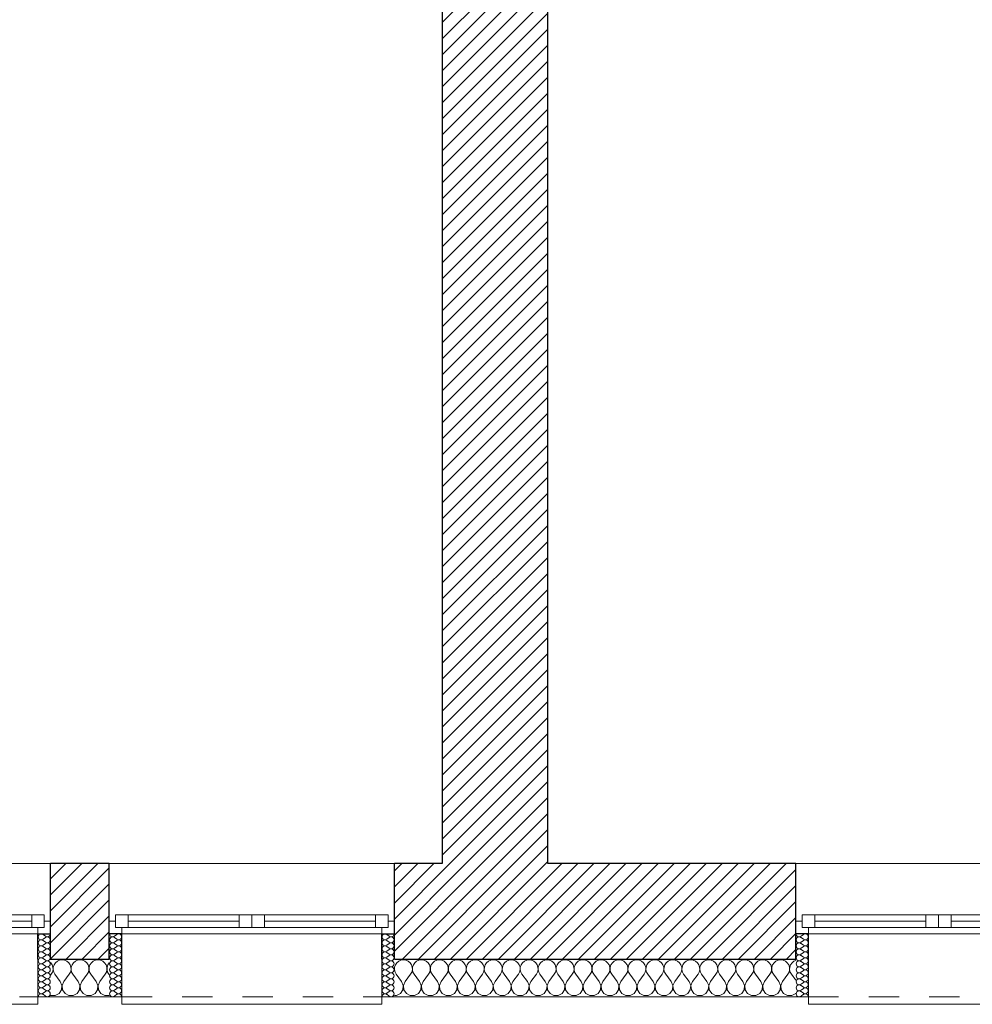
# Model space of a CAD drawing. Header units: millimetres. Extents: x 27262 to 215252, y 16288 to 306312.
# Tile 39 of 76: x 139410 to 142251, y 171393 to 174328. Entities that reach past the tile are written whole.
import ezdxf

# ---------------------------------------------------------------- set-up
doc = ezdxf.new("R2010")
doc.units = ezdxf.units.MM
doc.linetypes.add('Przerywana', pattern=[240, 120, -120])
doc.layers.add('KR_INW', color=252, linetype='Continuous')
doc.layers.add('Okna ArchiCADa', color=252, linetype='Continuous')
for name, color, linetype, lineweight in [('KR_INW_Nr_pióra__101', 252, 'Continuous', 5), ('KR_INW_Nr_pióra__102', 252, 'Continuous', 5), ('KR_INW_Nr_pióra__27', 252, 'Continuous', 25), ('KR_INW_Nr_pióra__47', 252, 'Continuous', 15), ('Okna ArchiCADa_Nr_pióra__1', 252, 'Continuous', 13), ('Okna ArchiCADa_Nr_pióra__27', 252, 'Continuous', 25)]:
    doc.layers.add(name, color=color, linetype=linetype, lineweight=lineweight)
pattern_1 = [(45, (0, 0), (-31.819804, 31.819804), [])]

# ---------------------------------------------------------------- blocks, each defined once
blk = doc.blocks.new('*X201')
at = {"layer": 'KR_INW_Nr_pióra__102', "linetype": 'Continuous'}
for p, q in [((206312.1, 106989.9), (206311.2, 106990.7)), ((206317.7, 106981.8), (206312.1, 106989.9)), ((206320.8, 106972.5), (206317.7, 106981.8)), ((206325.2, 106981.8), (206322.1, 106972.5)), ((206330.8, 106989.9), (206325.2, 106981.8)), ((206338.4, 106996.2), (206330.8, 106989.9)), ((206347.4, 107000.2), (206338.4, 106996.2)), ((206357.1, 107001.6), (206347.4, 107000.2)), ((206366.9, 107000.2), (206357.1, 107001.6)), ((206375.9, 106996.2), (206366.9, 107000.2)), ((206383.5, 106989.9), (206375.9, 106996.2)), ((206389.1, 106981.8), (206383.5, 106989.9)), ((206392.2, 106972.5), (206389.1, 106981.8)), ((206396.6, 106981.8), (206393.5, 106972.5)), ((206402.2, 106989.9), (206396.6, 106981.8)), ((206409.8, 106996.2), (206402.2, 106989.9)), ((206418.8, 107000.2), (206409.8, 106996.2)), ((206428.6, 107001.6), (206418.8, 107000.2)), ((206438.3, 107000.2), (206428.6, 107001.6)), ((206447.3, 106996.2), (206438.3, 107000.2)), ((206454.9, 106989.9), (206447.3, 106996.2)), ((206460.5, 106981.8), (206454.9, 106989.9)), ((206463.7, 106972.5), (206460.5, 106981.8)), ((206468.1, 106981.8), (206464.9, 106972.5)), ((206473.6, 106989.9), (206468.1, 106981.8)), ((206481.2, 106996.2), (206473.6, 106989.9)), ((206490.2, 107000.2), (206481.2, 106996.2)), ((206500, 107001.6), (206490.2, 107000.2)), ((206509.8, 107000.2), (206500, 107001.6)), ((206518.8, 106996.2), (206509.8, 107000.2)), ((206526.4, 106989.9), (206518.8, 106996.2)), ((206531.9, 106981.8), (206526.4, 106989.9)), ((206535.1, 106972.5), (206531.9, 106981.8)), ((206539.5, 106981.8), (206536.3, 106972.5)), ((206544.8, 106989.5), (206539.5, 106981.8)), ((206311.2, 106940.3), (206314.3, 106944.4)), ((206314.3, 106944.4), (206319.1, 106953.1)), ((206319.1, 106953.1), (206321.3, 106962.6)), ((206321.3, 106962.6), (206320.8, 106972.5)), ((206322.1, 106972.5), (206321.6, 106962.6)), ((206321.6, 106962.6), (206323.8, 106953.1)), ((206323.8, 106953.1), (206328.6, 106944.4)), ((206350, 106915.9), (206328.6, 106944.4)), ((206364.3, 106915.9), (206385.7, 106944.4)), ((206385.7, 106944.4), (206390.5, 106953.1)), ((206390.5, 106953.1), (206392.7, 106962.6)), ((206392.7, 106962.6), (206392.2, 106972.5)), ((206393.5, 106972.5), (206393, 106962.6)), ((206393, 106962.6), (206395.2, 106953.1)), ((206395.2, 106953.1), (206400, 106944.4)), ((206421.4, 106915.9), (206400, 106944.4)), ((206435.7, 106915.9), (206457.1, 106944.4)), ((206457.1, 106944.4), (206461.9, 106953.1)), ((206461.9, 106953.1), (206464.1, 106962.6)), ((206464.1, 106962.6), (206463.7, 106972.5)), ((206464.9, 106972.5), (206464.4, 106962.6)), ((206464.4, 106962.6), (206466.7, 106953.1)), ((206466.7, 106953.1), (206471.4, 106944.4)), ((206492.9, 106915.9), (206471.4, 106944.4)), ((206507.1, 106915.9), (206528.6, 106944.4)), ((206528.6, 106944.4), (206533.3, 106953.1)), ((206533.3, 106953.1), (206535.6, 106962.6)), ((206535.6, 106962.6), (206535.1, 106972.5)), ((206536.3, 106972.5), (206535.9, 106962.6)), ((206535.9, 106962.6), (206538.1, 106953.1)), ((206538.1, 106953.1), (206542.9, 106944.4)), ((206544.8, 106941.9), (206542.9, 106944.4)), ((206356.7, 106899.8), (206350, 106915.9)), ((206355.1, 106882.5), (206356.7, 106899.8)), ((206364.3, 106915.9), (206357.6, 106899.8)), ((206357.6, 106899.8), (206359.2, 106882.5)), ((206428.2, 106899.8), (206421.4, 106915.9)), ((206426.5, 106882.5), (206428.2, 106899.8)), ((206435.7, 106915.9), (206429, 106899.8)), ((206429, 106899.8), (206430.6, 106882.5)), ((206499.6, 106899.8), (206492.9, 106915.9)), ((206497.9, 106882.5), (206499.6, 106899.8)), ((206507.1, 106915.9), (206500.4, 106899.8)), ((206500.4, 106899.8), (206502.1, 106882.5)), ((206311.2, 106860.6), (206312.7, 106859.8)), ((206312.7, 106859.8), (206330.1, 106859.8)), ((206330.1, 106859.8), (206345.5, 106868)), ((206345.5, 106868), (206355.1, 106882.5)), ((206359.2, 106882.5), (206368.8, 106868)), ((206368.8, 106868), (206384.2, 106859.8)), ((206384.2, 106859.8), (206401.6, 106859.8)), ((206401.6, 106859.8), (206416.9, 106868)), ((206416.9, 106868), (206426.5, 106882.5)), ((206430.6, 106882.5), (206440.3, 106868)), ((206440.3, 106868), (206455.6, 106859.8)), ((206455.6, 106859.8), (206473, 106859.8)), ((206473, 106859.8), (206488.3, 106868)), ((206488.3, 106868), (206497.9, 106882.5)), ((206502.1, 106882.5), (206511.7, 106868)), ((206511.7, 106868), (206527, 106859.8)), ((206527, 106859.8), (206544.4, 106859.8)), ((206544.4, 106859.8), (206544.8, 106860))]:
    blk.add_line(p, q, dxfattribs=at)
blk = doc.blocks.new('*X202')
at = {"layer": 'KR_INW_Nr_pióra__102', "linetype": 'Continuous'}
for p, q in [((207682.3, 106981.8), (207679.2, 106972.5)), ((207687.9, 106989.9), (207682.3, 106981.8)), ((207695.5, 106996.2), (207687.9, 106989.9)), ((207704.5, 107000.2), (207695.5, 106996.2)), ((207714.3, 107001.6), (207704.5, 107000.2)), ((207724, 107000.2), (207714.3, 107001.6)), ((207733.1, 106996.2), (207724, 107000.2)), ((207740.6, 106989.9), (207733.1, 106996.2)), ((207746.2, 106981.8), (207740.6, 106989.9)), ((207749.4, 106972.5), (207746.2, 106981.8)), ((207753.8, 106981.8), (207750.6, 106972.5)), ((207759.4, 106989.9), (207753.8, 106981.8)), ((207766.9, 106996.2), (207759.4, 106989.9)), ((207776, 107000.2), (207766.9, 106996.2)), ((207785.7, 107001.6), (207776, 107000.2)), ((207795.5, 107000.2), (207785.7, 107001.6)), ((207804.5, 106996.2), (207795.5, 107000.2)), ((207812.1, 106989.9), (207804.5, 106996.2)), ((207817.7, 106981.8), (207812.1, 106989.9)), ((207820.8, 106972.5), (207817.7, 106981.8)), ((207825.2, 106981.8), (207822.1, 106972.5)), ((207830.8, 106989.9), (207825.2, 106981.8)), ((207838.4, 106996.2), (207830.8, 106989.9)), ((207847.4, 107000.2), (207838.4, 106996.2)), ((207857.1, 107001.6), (207847.4, 107000.2)), ((207866.9, 107000.2), (207857.1, 107001.6)), ((207875.9, 106996.2), (207866.9, 107000.2)), ((207883.5, 106989.9), (207875.9, 106996.2)), ((207889.1, 106981.8), (207883.5, 106989.9)), ((207892.2, 106972.5), (207889.1, 106981.8)), ((207896.6, 106981.8), (207893.5, 106972.5)), ((207902.2, 106989.9), (207896.6, 106981.8)), ((207909.8, 106996.2), (207902.2, 106989.9)), ((207918.8, 107000.2), (207909.8, 106996.2)), ((207928.6, 107001.6), (207918.8, 107000.2)), ((207938.3, 107000.2), (207928.6, 107001.6)), ((207947.3, 106996.2), (207938.3, 107000.2)), ((207954.9, 106989.9), (207947.3, 106996.2)), ((207960.5, 106981.8), (207954.9, 106989.9)), ((207963.7, 106972.5), (207960.5, 106981.8)), ((207968.1, 106981.8), (207964.9, 106972.5)), ((207973.6, 106989.9), (207968.1, 106981.8)), ((207981.2, 106996.2), (207973.6, 106989.9)), ((207990.2, 107000.2), (207981.2, 106996.2)), ((208000, 107001.6), (207990.2, 107000.2)), ((208009.8, 107000.2), (208000, 107001.6)), ((208018.8, 106996.2), (208009.8, 107000.2)), ((208026.4, 106989.9), (208018.8, 106996.2)), ((208031.9, 106981.8), (208026.4, 106989.9)), ((208035.1, 106972.5), (208031.9, 106981.8)), ((208039.5, 106981.8), (208036.3, 106972.5)), ((208045.1, 106989.9), (208039.5, 106981.8)), ((208052.7, 106996.2), (208045.1, 106989.9)), ((208061.7, 107000.2), (208052.7, 106996.2)), ((208071.4, 107001.6), (208061.7, 107000.2)), ((208081.2, 107000.2), (208071.4, 107001.6)), ((208090.2, 106996.2), (208081.2, 107000.2)), ((208097.8, 106989.9), (208090.2, 106996.2)), ((208103.4, 106981.8), (208097.8, 106989.9)), ((208106.5, 106972.5), (208103.4, 106981.8)), ((208110.9, 106981.8), (208107.8, 106972.5)), ((208116.5, 106989.9), (208110.9, 106981.8)), ((208124.1, 106996.2), (208116.5, 106989.9)), ((208133.1, 107000.2), (208124.1, 106996.2)), ((208142.9, 107001.6), (208133.1, 107000.2)), ((208152.6, 107000.2), (208142.9, 107001.6)), ((208161.6, 106996.2), (208152.6, 107000.2)), ((208169.2, 106989.9), (208161.6, 106996.2)), ((208174.8, 106981.8), (208169.2, 106989.9)), ((208177.9, 106972.5), (208174.8, 106981.8)), ((208182.3, 106981.8), (208179.2, 106972.5)), ((208187.9, 106989.9), (208182.3, 106981.8)), ((208195.5, 106996.2), (208187.9, 106989.9)), ((208204.5, 107000.2), (208195.5, 106996.2)), ((208214.3, 107001.6), (208204.5, 107000.2)), ((208224, 107000.2), (208214.3, 107001.6)), ((208233.1, 106996.2), (208224, 107000.2)), ((208240.6, 106989.9), (208233.1, 106996.2)), ((208246.2, 106981.8), (208240.6, 106989.9)), ((208249.4, 106972.5), (208246.2, 106981.8)), ((208253.8, 106981.8), (208250.6, 106972.5)), ((208259.4, 106989.9), (208253.8, 106981.8)), ((208266.9, 106996.2), (208259.4, 106989.9)), ((208276, 107000.2), (208266.9, 106996.2)), ((208285.7, 107001.6), (208276, 107000.2)), ((208295.5, 107000.2), (208285.7, 107001.6)), ((208304.5, 106996.2), (208295.5, 107000.2)), ((208312.1, 106989.9), (208304.5, 106996.2)), ((208317.7, 106981.8), (208312.1, 106989.9)), ((208320.8, 106972.5), (208317.7, 106981.8)), ((208325.2, 106981.8), (208322.1, 106972.5)), ((208330.8, 106989.9), (208325.2, 106981.8)), ((208338.4, 106996.2), (208330.8, 106989.9)), ((208347.4, 107000.2), (208338.4, 106996.2)), ((208357.1, 107001.6), (208347.4, 107000.2)), ((208366.9, 107000.2), (208357.1, 107001.6)), ((208375.9, 106996.2), (208366.9, 107000.2)), ((208383.5, 106989.9), (208375.9, 106996.2)), ((208389.1, 106981.8), (208383.5, 106989.9)), ((208392.2, 106972.5), (208389.1, 106981.8)), ((208396.6, 106981.8), (208393.5, 106972.5)), ((208402.2, 106989.9), (208396.6, 106981.8)), ((208409.8, 106996.2), (208402.2, 106989.9)), ((208418.8, 107000.2), (208409.8, 106996.2)), ((208428.6, 107001.6), (208418.8, 107000.2)), ((208438.3, 107000.2), (208428.6, 107001.6)), ((208447.3, 106996.2), (208438.3, 107000.2)), ((208454.9, 106989.9), (208447.3, 106996.2)), ((208460.5, 106981.8), (208454.9, 106989.9)), ((208463.7, 106972.5), (208460.5, 106981.8)), ((208468.1, 106981.8), (208464.9, 106972.5)), ((208473.6, 106989.9), (208468.1, 106981.8)), ((208481.2, 106996.2), (208473.6, 106989.9)), ((208490.2, 107000.2), (208481.2, 106996.2)), ((208500, 107001.6), (208490.2, 107000.2)), ((208509.8, 107000.2), (208500, 107001.6)), ((208518.8, 106996.2), (208509.8, 107000.2)), ((208526.4, 106989.9), (208518.8, 106996.2)), ((208531.9, 106981.8), (208526.4, 106989.9)), ((208535.1, 106972.5), (208531.9, 106981.8)), ((208539.5, 106981.8), (208536.3, 106972.5)), ((208545.1, 106989.9), (208539.5, 106981.8)), ((208552.7, 106996.2), (208545.1, 106989.9)), ((208561.7, 107000.2), (208552.7, 106996.2)), ((208571.4, 107001.6), (208561.7, 107000.2)), ((208581.2, 107000.2), (208571.4, 107001.6)), ((208590.2, 106996.2), (208581.2, 107000.2)), ((208597.8, 106989.9), (208590.2, 106996.2)), ((208603.4, 106981.8), (208597.8, 106989.9)), ((208606.5, 106972.5), (208603.4, 106981.8)), ((208610.9, 106981.8), (208607.8, 106972.5)), ((208616.5, 106989.9), (208610.9, 106981.8)), ((208624.1, 106996.2), (208616.5, 106989.9)), ((208633.1, 107000.2), (208624.1, 106996.2)), ((208642.9, 107001.6), (208633.1, 107000.2)), ((208652.6, 107000.2), (208642.9, 107001.6)), ((208661.6, 106996.2), (208652.6, 107000.2)), ((208669.2, 106989.9), (208661.6, 106996.2)), ((208674.8, 106981.8), (208669.2, 106989.9)), ((208677.9, 106972.5), (208674.8, 106981.8)), ((208682.3, 106981.8), (208679.2, 106972.5)), ((208687.9, 106989.9), (208682.3, 106981.8)), ((208695.5, 106996.2), (208687.9, 106989.9)), ((208704.5, 107000.2), (208695.5, 106996.2)), ((208714.3, 107001.6), (208704.5, 107000.2)), ((208724, 107000.2), (208714.3, 107001.6)), ((208733.1, 106996.2), (208724, 107000.2)), ((208740.6, 106989.9), (208733.1, 106996.2)), ((208746.2, 106981.8), (208740.6, 106989.9)), ((208749.4, 106972.5), (208746.2, 106981.8)), ((208753.8, 106981.8), (208750.6, 106972.5)), ((208759.4, 106989.9), (208753.8, 106981.8)), ((208766.9, 106996.2), (208759.4, 106989.9)), ((208776, 107000.2), (208766.9, 106996.2)), ((208785.7, 107001.6), (208776, 107000.2)), ((208795.5, 107000.2), (208785.7, 107001.6)), ((208804.5, 106996.2), (208795.5, 107000.2)), ((208812.1, 106989.9), (208804.5, 106996.2)), ((208817.7, 106981.8), (208812.1, 106989.9)), ((208820.8, 106972.5), (208817.7, 106981.8)), ((208825.2, 106981.8), (208822.1, 106972.5)), ((208830.8, 106989.9), (208825.2, 106981.8)), ((208838.4, 106996.2), (208830.8, 106989.9)), ((208847.4, 107000.2), (208838.4, 106996.2)), ((208857.1, 107001.6), (208847.4, 107000.2)), ((208866.9, 107000.2), (208857.1, 107001.6)), ((208875.9, 106996.2), (208866.9, 107000.2)), ((208883.5, 106989.9), (208875.9, 106996.2)), ((208889.1, 106981.8), (208883.5, 106989.9)), ((208892.2, 106972.5), (208889.1, 106981.8)), ((208896.6, 106981.8), (208893.5, 106972.5)), ((208902.2, 106989.9), (208896.6, 106981.8)), ((208909.8, 106996.2), (208902.2, 106989.9)), ((208918.8, 107000.2), (208909.8, 106996.2)), ((208928.6, 107001.6), (208918.8, 107000.2)), ((208938.3, 107000.2), (208928.6, 107001.6)), ((208947.3, 106996.2), (208938.3, 107000.2)), ((208954.9, 106989.9), (208947.3, 106996.2)), ((208960.5, 106981.8), (208954.9, 106989.9)), ((208963.7, 106972.5), (208960.5, 106981.8)), ((208968.1, 106981.8), (208964.9, 106972.5)), ((208973.6, 106989.9), (208968.1, 106981.8)), ((208981.2, 106996.2), (208973.6, 106989.9)), ((208990.2, 107000.2), (208981.2, 106996.2)), ((209000, 107001.6), (208990.2, 107000.2)), ((209009.8, 107000.2), (209000, 107001.6)), ((209018.8, 106996.2), (209009.8, 107000.2)), ((209026.4, 106989.9), (209018.8, 106996.2)), ((209031.9, 106981.8), (209026.4, 106989.9)), ((209035.1, 106972.5), (209031.9, 106981.8)), ((209039.5, 106981.8), (209036.3, 106972.5)), ((209045.1, 106989.9), (209039.5, 106981.8)), ((209052.7, 106996.2), (209045.1, 106989.9)), ((209061.7, 107000.2), (209052.7, 106996.2)), ((209071.4, 107001.6), (209061.7, 107000.2)), ((209081.2, 107000.2), (209071.4, 107001.6)), ((209090.2, 106996.2), (209081.2, 107000.2)), ((209097.8, 106989.9), (209090.2, 106996.2)), ((209103.4, 106981.8), (209097.8, 106989.9)), ((209106.5, 106972.5), (209103.4, 106981.8)), ((209110.9, 106981.8), (209107.8, 106972.5)), ((209116.5, 106989.9), (209110.9, 106981.8)), ((209124.1, 106996.2), (209116.5, 106989.9)), ((209133.1, 107000.2), (209124.1, 106996.2)), ((209142.9, 107001.6), (209133.1, 107000.2)), ((209152.6, 107000.2), (209142.9, 107001.6)), ((209161.6, 106996.2), (209152.6, 107000.2)), ((209169.2, 106989.9), (209161.6, 106996.2)), ((209174.8, 106981.8), (209169.2, 106989.9)), ((209177.9, 106972.5), (209174.8, 106981.8)), ((209182.3, 106981.8), (209179.2, 106972.5)), ((209187.9, 106989.9), (209182.3, 106981.8)), ((209195.5, 106996.2), (209187.9, 106989.9)), ((209204.5, 107000.2), (209195.5, 106996.2)), ((209214.3, 107001.6), (209204.5, 107000.2)), ((209224, 107000.2), (209214.3, 107001.6)), ((209233.1, 106996.2), (209224, 107000.2)), ((209240.6, 106989.9), (209233.1, 106996.2)), ((209246.2, 106981.8), (209240.6, 106989.9)), ((209249.4, 106972.5), (209246.2, 106981.8)), ((209253.8, 106981.8), (209250.6, 106972.5)), ((209259.4, 106989.9), (209253.8, 106981.8)), ((209266.9, 106996.2), (209259.4, 106989.9)), ((209275, 106999.8), (209266.9, 106996.2)), ((207678.4, 106962.6), (207678.3, 106965.5)), ((207678.3, 106962.1), (207678.4, 106962.6)), ((207679.2, 106972.5), (207678.7, 106962.6)), ((207678.7, 106962.6), (207680.9, 106953.1)), ((207680.9, 106953.1), (207685.7, 106944.4)), ((207707.1, 106915.9), (207685.7, 106944.4)), ((207721.4, 106915.9), (207742.9, 106944.4)), ((207742.9, 106944.4), (207747.6, 106953.1)), ((207747.6, 106953.1), (207749.9, 106962.6)), ((207749.9, 106962.6), (207749.4, 106972.5)), ((207750.6, 106972.5), (207750.1, 106962.6)), ((207750.1, 106962.6), (207752.4, 106953.1)), ((207752.4, 106953.1), (207757.1, 106944.4)), ((207778.6, 106915.9), (207757.1, 106944.4)), ((207792.9, 106915.9), (207814.3, 106944.4)), ((207814.3, 106944.4), (207819.1, 106953.1)), ((207819.1, 106953.1), (207821.3, 106962.6)), ((207821.3, 106962.6), (207820.8, 106972.5)), ((207822.1, 106972.5), (207821.6, 106962.6)), ((207821.6, 106962.6), (207823.8, 106953.1)), ((207823.8, 106953.1), (207828.6, 106944.4)), ((207850, 106915.9), (207828.6, 106944.4)), ((207864.3, 106915.9), (207885.7, 106944.4)), ((207885.7, 106944.4), (207890.5, 106953.1)), ((207890.5, 106953.1), (207892.7, 106962.6)), ((207892.7, 106962.6), (207892.2, 106972.5)), ((207893.5, 106972.5), (207893, 106962.6)), ((207893, 106962.6), (207895.2, 106953.1)), ((207895.2, 106953.1), (207900, 106944.4)), ((207921.4, 106915.9), (207900, 106944.4)), ((207935.7, 106915.9), (207957.1, 106944.4)), ((207957.1, 106944.4), (207961.9, 106953.1)), ((207961.9, 106953.1), (207964.1, 106962.6)), ((207964.1, 106962.6), (207963.7, 106972.5)), ((207964.9, 106972.5), (207964.4, 106962.6)), ((207964.4, 106962.6), (207966.7, 106953.1)), ((207966.7, 106953.1), (207971.4, 106944.4)), ((207992.9, 106915.9), (207971.4, 106944.4)), ((208007.1, 106915.9), (208028.6, 106944.4)), ((208028.6, 106944.4), (208033.3, 106953.1)), ((208033.3, 106953.1), (208035.6, 106962.6)), ((208035.6, 106962.6), (208035.1, 106972.5)), ((208036.3, 106972.5), (208035.9, 106962.6)), ((208035.9, 106962.6), (208038.1, 106953.1)), ((208038.1, 106953.1), (208042.9, 106944.4)), ((208064.3, 106915.9), (208042.9, 106944.4)), ((208078.6, 106915.9), (208100, 106944.4)), ((208100, 106944.4), (208104.8, 106953.1)), ((208104.8, 106953.1), (208107, 106962.6)), ((208107, 106962.6), (208106.5, 106972.5)), ((208107.8, 106972.5), (208107.3, 106962.6)), ((208107.3, 106962.6), (208109.5, 106953.1)), ((208109.5, 106953.1), (208114.3, 106944.4)), ((208135.7, 106915.9), (208114.3, 106944.4)), ((208150, 106915.9), (208171.4, 106944.4)), ((208171.4, 106944.4), (208176.2, 106953.1)), ((208176.2, 106953.1), (208178.4, 106962.6)), ((208178.4, 106962.6), (208177.9, 106972.5)), ((208179.2, 106972.5), (208178.7, 106962.6)), ((208178.7, 106962.6), (208180.9, 106953.1)), ((208180.9, 106953.1), (208185.7, 106944.4)), ((208207.1, 106915.9), (208185.7, 106944.4)), ((208221.4, 106915.9), (208242.9, 106944.4)), ((208242.9, 106944.4), (208247.6, 106953.1)), ((208247.6, 106953.1), (208249.9, 106962.6)), ((208249.9, 106962.6), (208249.4, 106972.5)), ((208250.6, 106972.5), (208250.1, 106962.6)), ((208250.1, 106962.6), (208252.4, 106953.1)), ((208252.4, 106953.1), (208257.1, 106944.4)), ((208278.6, 106915.9), (208257.1, 106944.4)), ((208292.9, 106915.9), (208314.3, 106944.4)), ((208314.3, 106944.4), (208319.1, 106953.1)), ((208319.1, 106953.1), (208321.3, 106962.6)), ((208321.3, 106962.6), (208320.8, 106972.5)), ((208322.1, 106972.5), (208321.6, 106962.6)), ((208321.6, 106962.6), (208323.8, 106953.1)), ((208323.8, 106953.1), (208328.6, 106944.4)), ((208350, 106915.9), (208328.6, 106944.4)), ((208364.3, 106915.9), (208385.7, 106944.4)), ((208385.7, 106944.4), (208390.5, 106953.1)), ((208390.5, 106953.1), (208392.7, 106962.6)), ((208392.7, 106962.6), (208392.2, 106972.5)), ((208393.5, 106972.5), (208393, 106962.6)), ((208393, 106962.6), (208395.2, 106953.1)), ((208395.2, 106953.1), (208400, 106944.4)), ((208421.4, 106915.9), (208400, 106944.4)), ((208435.7, 106915.9), (208457.1, 106944.4)), ((208457.1, 106944.4), (208461.9, 106953.1)), ((208461.9, 106953.1), (208464.1, 106962.6)), ((208464.1, 106962.6), (208463.7, 106972.5)), ((208464.9, 106972.5), (208464.4, 106962.6)), ((208464.4, 106962.6), (208466.7, 106953.1)), ((208466.7, 106953.1), (208471.4, 106944.4)), ((208492.9, 106915.9), (208471.4, 106944.4)), ((208507.1, 106915.9), (208528.6, 106944.4)), ((208528.6, 106944.4), (208533.3, 106953.1)), ((208533.3, 106953.1), (208535.6, 106962.6)), ((208535.6, 106962.6), (208535.1, 106972.5)), ((208536.3, 106972.5), (208535.9, 106962.6)), ((208535.9, 106962.6), (208538.1, 106953.1)), ((208538.1, 106953.1), (208542.9, 106944.4)), ((208564.3, 106915.9), (208542.9, 106944.4)), ((208578.6, 106915.9), (208600, 106944.4)), ((208600, 106944.4), (208604.8, 106953.1)), ((208604.8, 106953.1), (208607, 106962.6)), ((208607, 106962.6), (208606.5, 106972.5)), ((208607.8, 106972.5), (208607.3, 106962.6)), ((208607.3, 106962.6), (208609.5, 106953.1)), ((208609.5, 106953.1), (208614.3, 106944.4)), ((208635.7, 106915.9), (208614.3, 106944.4)), ((208650, 106915.9), (208671.4, 106944.4)), ((208671.4, 106944.4), (208676.2, 106953.1)), ((208676.2, 106953.1), (208678.4, 106962.6)), ((208678.4, 106962.6), (208677.9, 106972.5)), ((208679.2, 106972.5), (208678.7, 106962.6)), ((208678.7, 106962.6), (208680.9, 106953.1)), ((208680.9, 106953.1), (208685.7, 106944.4)), ((208707.1, 106915.9), (208685.7, 106944.4)), ((208721.4, 106915.9), (208742.9, 106944.4)), ((208742.9, 106944.4), (208747.6, 106953.1)), ((208747.6, 106953.1), (208749.9, 106962.6)), ((208749.9, 106962.6), (208749.4, 106972.5)), ((208750.6, 106972.5), (208750.1, 106962.6)), ((208750.1, 106962.6), (208752.4, 106953.1)), ((208752.4, 106953.1), (208757.1, 106944.4)), ((208778.6, 106915.9), (208757.1, 106944.4)), ((208792.9, 106915.9), (208814.3, 106944.4)), ((208814.3, 106944.4), (208819.1, 106953.1)), ((208819.1, 106953.1), (208821.3, 106962.6)), ((208821.3, 106962.6), (208820.8, 106972.5)), ((208822.1, 106972.5), (208821.6, 106962.6)), ((208821.6, 106962.6), (208823.8, 106953.1)), ((208823.8, 106953.1), (208828.6, 106944.4)), ((208850, 106915.9), (208828.6, 106944.4)), ((208864.3, 106915.9), (208885.7, 106944.4)), ((208885.7, 106944.4), (208890.5, 106953.1)), ((208890.5, 106953.1), (208892.7, 106962.6)), ((208892.7, 106962.6), (208892.2, 106972.5)), ((208893.5, 106972.5), (208893, 106962.6)), ((208893, 106962.6), (208895.2, 106953.1)), ((208895.2, 106953.1), (208900, 106944.4)), ((208921.4, 106915.9), (208900, 106944.4)), ((208935.7, 106915.9), (208957.1, 106944.4)), ((208957.1, 106944.4), (208961.9, 106953.1)), ((208961.9, 106953.1), (208964.1, 106962.6)), ((208964.1, 106962.6), (208963.7, 106972.5)), ((208964.9, 106972.5), (208964.4, 106962.6)), ((208964.4, 106962.6), (208966.7, 106953.1)), ((208966.7, 106953.1), (208971.4, 106944.4)), ((208992.9, 106915.9), (208971.4, 106944.4)), ((209007.1, 106915.9), (209028.6, 106944.4)), ((209028.6, 106944.4), (209033.3, 106953.1)), ((209033.3, 106953.1), (209035.6, 106962.6)), ((209035.6, 106962.6), (209035.1, 106972.5)), ((209036.3, 106972.5), (209035.9, 106962.6)), ((209035.9, 106962.6), (209038.1, 106953.1)), ((209038.1, 106953.1), (209042.9, 106944.4)), ((209064.3, 106915.9), (209042.9, 106944.4)), ((209078.6, 106915.9), (209100, 106944.4)), ((209100, 106944.4), (209104.8, 106953.1)), ((209104.8, 106953.1), (209107, 106962.6)), ((209107, 106962.6), (209106.5, 106972.5)), ((209107.8, 106972.5), (209107.3, 106962.6)), ((209107.3, 106962.6), (209109.5, 106953.1)), ((209109.5, 106953.1), (209114.3, 106944.4)), ((209135.7, 106915.9), (209114.3, 106944.4)), ((209150, 106915.9), (209171.4, 106944.4)), ((209171.4, 106944.4), (209176.2, 106953.1)), ((209176.2, 106953.1), (209178.4, 106962.6)), ((209178.4, 106962.6), (209177.9, 106972.5)), ((209179.2, 106972.5), (209178.7, 106962.6)), ((209178.7, 106962.6), (209180.9, 106953.1)), ((209180.9, 106953.1), (209185.7, 106944.4)), ((209207.1, 106915.9), (209185.7, 106944.4)), ((209221.4, 106915.9), (209242.9, 106944.4)), ((209242.9, 106944.4), (209247.6, 106953.1)), ((209247.6, 106953.1), (209249.9, 106962.6)), ((209249.9, 106962.6), (209249.4, 106972.5)), ((209250.6, 106972.5), (209250.1, 106962.6)), ((209250.1, 106962.6), (209252.4, 106953.1)), ((209252.4, 106953.1), (209257.1, 106944.4)), ((209275, 106920.7), (209257.1, 106944.4)), ((207713.9, 106899.8), (207707.1, 106915.9)), ((207712.2, 106882.5), (207713.9, 106899.8)), ((207721.4, 106915.9), (207714.7, 106899.8)), ((207714.7, 106899.8), (207716.3, 106882.5)), ((207785.3, 106899.8), (207778.6, 106915.9)), ((207783.7, 106882.5), (207785.3, 106899.8)), ((207792.9, 106915.9), (207786.1, 106899.8)), ((207786.1, 106899.8), (207787.8, 106882.5)), ((207856.7, 106899.8), (207850, 106915.9)), ((207855.1, 106882.5), (207856.7, 106899.8)), ((207864.3, 106915.9), (207857.6, 106899.8)), ((207857.6, 106899.8), (207859.2, 106882.5)), ((207928.2, 106899.8), (207921.4, 106915.9)), ((207926.5, 106882.5), (207928.2, 106899.8)), ((207935.7, 106915.9), (207929, 106899.8)), ((207929, 106899.8), (207930.6, 106882.5)), ((207999.6, 106899.8), (207992.9, 106915.9)), ((207997.9, 106882.5), (207999.6, 106899.8)), ((208007.1, 106915.9), (208000.4, 106899.8)), ((208000.4, 106899.8), (208002.1, 106882.5)), ((208071, 106899.8), (208064.3, 106915.9)), ((208069.4, 106882.5), (208071, 106899.8)), ((208078.6, 106915.9), (208071.8, 106899.8)), ((208071.8, 106899.8), (208073.5, 106882.5)), ((208142.4, 106899.8), (208135.7, 106915.9)), ((208140.8, 106882.5), (208142.4, 106899.8)), ((208150, 106915.9), (208143.3, 106899.8)), ((208143.3, 106899.8), (208144.9, 106882.5)), ((208213.9, 106899.8), (208207.1, 106915.9)), ((208212.2, 106882.5), (208213.9, 106899.8)), ((208221.4, 106915.9), (208214.7, 106899.8)), ((208214.7, 106899.8), (208216.3, 106882.5)), ((208285.3, 106899.8), (208278.6, 106915.9)), ((208283.7, 106882.5), (208285.3, 106899.8)), ((208292.9, 106915.9), (208286.1, 106899.8)), ((208286.1, 106899.8), (208287.8, 106882.5)), ((208356.7, 106899.8), (208350, 106915.9)), ((208355.1, 106882.5), (208356.7, 106899.8)), ((208364.3, 106915.9), (208357.6, 106899.8)), ((208357.6, 106899.8), (208359.2, 106882.5)), ((208428.2, 106899.8), (208421.4, 106915.9)), ((208426.5, 106882.5), (208428.2, 106899.8)), ((208435.7, 106915.9), (208429, 106899.8)), ((208429, 106899.8), (208430.6, 106882.5)), ((208499.6, 106899.8), (208492.9, 106915.9)), ((208497.9, 106882.5), (208499.6, 106899.8)), ((208507.1, 106915.9), (208500.4, 106899.8)), ((208500.4, 106899.8), (208502.1, 106882.5)), ((208571, 106899.8), (208564.3, 106915.9)), ((208569.4, 106882.5), (208571, 106899.8)), ((208578.6, 106915.9), (208571.8, 106899.8)), ((208571.8, 106899.8), (208573.5, 106882.5)), ((208642.4, 106899.8), (208635.7, 106915.9)), ((208640.8, 106882.5), (208642.4, 106899.8)), ((208650, 106915.9), (208643.3, 106899.8)), ((208643.3, 106899.8), (208644.9, 106882.5)), ((208713.9, 106899.8), (208707.1, 106915.9)), ((208712.2, 106882.5), (208713.9, 106899.8)), ((208721.4, 106915.9), (208714.7, 106899.8)), ((208714.7, 106899.8), (208716.3, 106882.5)), ((208785.3, 106899.8), (208778.6, 106915.9)), ((208783.7, 106882.5), (208785.3, 106899.8)), ((208792.9, 106915.9), (208786.1, 106899.8)), ((208786.1, 106899.8), (208787.8, 106882.5)), ((208856.7, 106899.8), (208850, 106915.9)), ((208855.1, 106882.5), (208856.7, 106899.8)), ((208864.3, 106915.9), (208857.6, 106899.8)), ((208857.6, 106899.8), (208859.2, 106882.5)), ((208928.2, 106899.8), (208921.4, 106915.9)), ((208926.5, 106882.5), (208928.2, 106899.8)), ((208935.7, 106915.9), (208929, 106899.8)), ((208929, 106899.8), (208930.6, 106882.5)), ((208999.6, 106899.8), (208992.9, 106915.9)), ((208997.9, 106882.5), (208999.6, 106899.8)), ((209007.1, 106915.9), (209000.4, 106899.8)), ((209000.4, 106899.8), (209002.1, 106882.5)), ((209071, 106899.8), (209064.3, 106915.9)), ((209069.4, 106882.5), (209071, 106899.8)), ((209078.6, 106915.9), (209071.8, 106899.8)), ((209071.8, 106899.8), (209073.5, 106882.5)), ((209142.4, 106899.8), (209135.7, 106915.9)), ((209140.8, 106882.5), (209142.4, 106899.8)), ((209150, 106915.9), (209143.3, 106899.8)), ((209143.3, 106899.8), (209144.9, 106882.5)), ((209213.9, 106899.8), (209207.1, 106915.9)), ((209212.2, 106882.5), (209213.9, 106899.8)), ((209221.4, 106915.9), (209214.7, 106899.8)), ((209214.7, 106899.8), (209216.3, 106882.5)), ((207678.3, 106859.8), (207687.3, 106859.8)), ((207687.3, 106859.8), (207702.6, 106868)), ((207702.6, 106868), (207712.2, 106882.5)), ((207716.3, 106882.5), (207726, 106868)), ((207726, 106868), (207741.3, 106859.8)), ((207741.3, 106859.8), (207758.7, 106859.8)), ((207758.7, 106859.8), (207774, 106868)), ((207774, 106868), (207783.7, 106882.5)), ((207787.8, 106882.5), (207797.4, 106868)), ((207797.4, 106868), (207812.7, 106859.8)), ((207812.7, 106859.8), (207830.1, 106859.8)), ((207830.1, 106859.8), (207845.5, 106868)), ((207845.5, 106868), (207855.1, 106882.5)), ((207859.2, 106882.5), (207868.8, 106868)), ((207868.8, 106868), (207884.2, 106859.8)), ((207884.2, 106859.8), (207901.6, 106859.8)), ((207901.6, 106859.8), (207916.9, 106868)), ((207916.9, 106868), (207926.5, 106882.5)), ((207930.6, 106882.5), (207940.3, 106868)), ((207940.3, 106868), (207955.6, 106859.8)), ((207955.6, 106859.8), (207973, 106859.8)), ((207973, 106859.8), (207988.3, 106868)), ((207988.3, 106868), (207997.9, 106882.5)), ((208002.1, 106882.5), (208011.7, 106868)), ((208011.7, 106868), (208027, 106859.8)), ((208027, 106859.8), (208044.4, 106859.8)), ((208044.4, 106859.8), (208059.7, 106868)), ((208059.7, 106868), (208069.4, 106882.5)), ((208073.5, 106882.5), (208083.1, 106868)), ((208083.1, 106868), (208098.4, 106859.8)), ((208098.4, 106859.8), (208115.8, 106859.8)), ((208115.8, 106859.8), (208131.2, 106868)), ((208131.2, 106868), (208140.8, 106882.5)), ((208144.9, 106882.5), (208154.5, 106868)), ((208154.5, 106868), (208169.9, 106859.8)), ((208169.9, 106859.8), (208187.3, 106859.8)), ((208187.3, 106859.8), (208202.6, 106868)), ((208202.6, 106868), (208212.2, 106882.5)), ((208216.3, 106882.5), (208226, 106868)), ((208226, 106868), (208241.3, 106859.8)), ((208241.3, 106859.8), (208258.7, 106859.8)), ((208258.7, 106859.8), (208274, 106868)), ((208274, 106868), (208283.7, 106882.5)), ((208287.8, 106882.5), (208297.4, 106868)), ((208297.4, 106868), (208312.7, 106859.8)), ((208312.7, 106859.8), (208330.1, 106859.8)), ((208330.1, 106859.8), (208345.5, 106868)), ((208345.5, 106868), (208355.1, 106882.5)), ((208359.2, 106882.5), (208368.8, 106868)), ((208368.8, 106868), (208384.2, 106859.8)), ((208384.2, 106859.8), (208401.6, 106859.8)), ((208401.6, 106859.8), (208416.9, 106868)), ((208416.9, 106868), (208426.5, 106882.5)), ((208430.6, 106882.5), (208440.3, 106868)), ((208440.3, 106868), (208455.6, 106859.8)), ((208455.6, 106859.8), (208473, 106859.8)), ((208473, 106859.8), (208488.3, 106868)), ((208488.3, 106868), (208497.9, 106882.5)), ((208502.1, 106882.5), (208511.7, 106868)), ((208511.7, 106868), (208527, 106859.8)), ((208527, 106859.8), (208544.4, 106859.8)), ((208544.4, 106859.8), (208559.7, 106868)), ((208559.7, 106868), (208569.4, 106882.5)), ((208573.5, 106882.5), (208583.1, 106868)), ((208583.1, 106868), (208598.4, 106859.8)), ((208598.4, 106859.8), (208615.8, 106859.8)), ((208615.8, 106859.8), (208631.2, 106868)), ((208631.2, 106868), (208640.8, 106882.5)), ((208644.9, 106882.5), (208654.5, 106868)), ((208654.5, 106868), (208669.9, 106859.8)), ((208669.9, 106859.8), (208687.3, 106859.8)), ((208687.3, 106859.8), (208702.6, 106868)), ((208702.6, 106868), (208712.2, 106882.5)), ((208716.3, 106882.5), (208726, 106868)), ((208726, 106868), (208741.3, 106859.8)), ((208741.3, 106859.8), (208758.7, 106859.8)), ((208758.7, 106859.8), (208774, 106868)), ((208774, 106868), (208783.7, 106882.5)), ((208787.8, 106882.5), (208797.4, 106868)), ((208797.4, 106868), (208812.7, 106859.8)), ((208812.7, 106859.8), (208830.1, 106859.8)), ((208830.1, 106859.8), (208845.5, 106868)), ((208845.5, 106868), (208855.1, 106882.5)), ((208859.2, 106882.5), (208868.8, 106868)), ((208868.8, 106868), (208884.2, 106859.8)), ((208884.2, 106859.8), (208901.6, 106859.8)), ((208901.6, 106859.8), (208916.9, 106868)), ((208916.9, 106868), (208926.5, 106882.5)), ((208930.6, 106882.5), (208940.3, 106868)), ((208940.3, 106868), (208955.6, 106859.8)), ((208955.6, 106859.8), (208973, 106859.8)), ((208973, 106859.8), (208988.3, 106868)), ((208988.3, 106868), (208997.9, 106882.5)), ((209002.1, 106882.5), (209011.7, 106868)), ((209011.7, 106868), (209027, 106859.8)), ((209027, 106859.8), (209044.4, 106859.8)), ((209044.4, 106859.8), (209059.7, 106868)), ((209059.7, 106868), (209069.4, 106882.5)), ((209073.5, 106882.5), (209083.1, 106868)), ((209083.1, 106868), (209098.4, 106859.8)), ((209098.4, 106859.8), (209115.8, 106859.8)), ((209115.8, 106859.8), (209131.2, 106868)), ((209131.2, 106868), (209140.8, 106882.5)), ((209144.9, 106882.5), (209154.5, 106868)), ((209154.5, 106868), (209169.9, 106859.8)), ((209169.9, 106859.8), (209187.3, 106859.8)), ((209187.3, 106859.8), (209202.6, 106868)), ((209202.6, 106868), (209212.2, 106882.5)), ((209216.3, 106882.5), (209226, 106868)), ((209226, 106868), (209241.3, 106859.8)), ((209241.3, 106859.8), (209258.7, 106859.8)), ((209258.7, 106859.8), (209274, 106868)), ((209274, 106868), (209275, 106869.4))]:
    blk.add_line(p, q, dxfattribs=at)
blk = doc.blocks.new('*X236')
at = {"layer": 'KR_INW_Nr_pióra__102', "linetype": 'Continuous'}
for p, q in [((206291, 107095.6), (206281.5, 107102.8)), ((206291, 107090.9), (206281.5, 107083.7)), ((206291, 107071.8), (206281.5, 107079)), ((206291, 107067), (206281.5, 107059.9)), ((206291, 107048), (206281.5, 107055.1)), ((206291, 107043.2), (206281.5, 107036.1)), ((206291, 107024.2), (206281.5, 107031.3)), ((206291, 107019.4), (206281.5, 107012.3)), ((206291, 107000.4), (206281.5, 107007.5)), ((206291, 106995.6), (206281.5, 106988.5)), ((206291, 106976.6), (206281.5, 106983.7)), ((206291, 106971.8), (206281.5, 106964.7)), ((206291, 106952.8), (206281.5, 106959.9)), ((206291, 106948), (206281.5, 106940.9)), ((206291, 106929), (206281.5, 106936.1)), ((206291, 106924.2), (206281.5, 106917)), ((206291, 106905.1), (206281.5, 106912.3)), ((206291, 106900.4), (206281.5, 106893.2)), ((206291, 106881.3), (206281.5, 106888.5)), ((206291, 106876.6), (206281.5, 106869.4)), ((206291, 106857.5), (206281.5, 106864.7))]:
    blk.add_line(p, q, dxfattribs=at)
for centre, start, end in [((206274.3, 107093.2), 53.1301, 180), ((206274.3, 107093.2), 180, 306.8699), ((206298.1, 107105.1), 233.1301, 0), ((206298.1, 107081.3), 233.1301, 126.8699), ((206274.3, 107069.4), 53.1301, 180), ((206274.3, 107069.4), 180, 306.8699), ((206274.3, 107045.6), 53.1301, 180), ((206298.1, 107057.5), 233.1301, 126.8699), ((206274.3, 107045.6), 180, 306.8699), ((206274.3, 107021.8), 53.1301, 180), ((206274.3, 107021.8), 180, 306.8699), ((206298.1, 107033.7), 233.1301, 126.8699), ((206298.1, 107009.9), 233.1301, 126.8699), ((206274.3, 106998), 53.1301, 180), ((206274.3, 106998), 180, 306.8699), ((206274.3, 106974.2), 53.1301, 180), ((206298.1, 106986.1), 233.1301, 126.8699), ((206274.3, 106974.2), 180, 306.8699), ((206274.3, 106950.4), 53.1301, 180), ((206274.3, 106950.4), 180, 306.8699), ((206274.3, 106926.6), 53.1301, 180), ((206298.1, 106962.3), 233.1301, 126.8699), ((206298.1, 106938.5), 233.1301, 126.8699), ((206274.3, 106926.6), 180, 306.8699), ((206274.3, 106902.8), 53.1301, 180), ((206274.3, 106902.8), 180, 306.8699), ((206298.1, 106914.7), 233.1301, 126.8699), ((206298.1, 106890.9), 233.1301, 126.8699), ((206274.3, 106879), 53.1301, 180), ((206274.3, 106879), 180, 306.8699), ((206274.3, 106855.1), 53.1301, 180), ((206298.1, 106867), 233.1301, 126.8699)]:
    blk.add_arc(centre, 11.9, start, end, dxfattribs=at)
blk = doc.blocks.new('*X237')
at = {"layer": 'KR_INW_Nr_pióra__102', "linetype": 'Continuous'}
for p, q in [((206565, 107095.6), (206574.5, 107102.8)), ((206565, 107090.9), (206574.5, 107083.7)), ((206565, 107071.8), (206574.5, 107079)), ((206565, 107067), (206574.5, 107059.9)), ((206565, 107048), (206574.5, 107055.1)), ((206565, 107043.2), (206574.5, 107036.1)), ((206565, 107024.2), (206574.5, 107031.3)), ((206565, 107019.4), (206574.5, 107012.3)), ((206565, 107000.4), (206574.5, 107007.5)), ((206565, 106995.6), (206574.5, 106988.5)), ((206565, 106976.6), (206574.5, 106983.7)), ((206565, 106971.8), (206574.5, 106964.7)), ((206565, 106952.8), (206574.5, 106959.9)), ((206565, 106948), (206574.5, 106940.9)), ((206565, 106929), (206574.5, 106936.1)), ((206565, 106924.2), (206574.5, 106917)), ((206565, 106905.1), (206574.5, 106912.3)), ((206565, 106900.4), (206574.5, 106893.2)), ((206565, 106881.3), (206574.5, 106888.5)), ((206565, 106876.6), (206574.5, 106869.4)), ((206565, 106857.5), (206574.5, 106864.7))]:
    blk.add_line(p, q, dxfattribs=at)
for centre, start, end in [((206557.9, 107105.1), 180, 306.8699), ((206557.9, 107081.3), 53.1301, 306.8699), ((206581.7, 107093.2), 0, 126.8699), ((206581.7, 107093.2), 233.1301, 0), ((206557.9, 107057.5), 53.1301, 306.8699), ((206581.7, 107069.4), 0, 126.8699), ((206581.7, 107069.4), 233.1301, 0), ((206581.7, 107045.6), 0, 126.8699), ((206557.9, 107033.7), 53.1301, 306.8699), ((206557.9, 107009.9), 53.1301, 306.8699), ((206581.7, 107045.6), 233.1301, 0), ((206581.7, 107021.8), 0, 126.8699), ((206581.7, 107021.8), 233.1301, 0), ((206557.9, 106986.1), 53.1301, 306.8699), ((206581.7, 106998), 0, 126.8699), ((206581.7, 106998), 233.1301, 0), ((206581.7, 106974.2), 0, 126.8699), ((206557.9, 106962.3), 53.1301, 306.8699), ((206557.9, 106938.5), 53.1301, 306.8699), ((206581.7, 106974.2), 233.1301, 0), ((206581.7, 106950.4), 0, 126.8699), ((206581.7, 106950.4), 233.1301, 0), ((206581.7, 106926.6), 0, 126.8699), ((206557.9, 106914.7), 53.1301, 306.8699), ((206557.9, 106890.9), 53.1301, 306.8699), ((206581.7, 106926.6), 233.1301, 0), ((206581.7, 106902.8), 0, 126.8699), ((206581.7, 106902.8), 233.1301, 0), ((206557.9, 106867), 53.1301, 306.8699), ((206581.7, 106879), 0, 126.8699), ((206581.7, 106879), 233.1301, 0), ((206581.7, 106855.1), 0, 126.8699)]:
    blk.add_arc(centre, 11.9, start, end, dxfattribs=at)
blk = doc.blocks.new('*X238')
at = {"layer": 'KR_INW_Nr_pióra__102', "linetype": 'Continuous'}
for p, q in [((207658.1, 107095.6), (207648.5, 107102.8)), ((207658.1, 107090.9), (207648.5, 107083.7)), ((207658.1, 107071.8), (207648.5, 107079)), ((207658.1, 107067), (207648.5, 107059.9)), ((207658.1, 107048), (207648.5, 107055.1)), ((207658.1, 107043.2), (207648.5, 107036.1)), ((207658.1, 107024.2), (207648.5, 107031.3)), ((207658.1, 107019.4), (207648.5, 107012.3)), ((207658.1, 107000.4), (207648.5, 107007.5)), ((207658.1, 106995.6), (207648.5, 106988.5)), ((207658.1, 106976.6), (207648.5, 106983.7)), ((207658.1, 106971.8), (207648.5, 106964.7)), ((207658.1, 106952.8), (207648.5, 106959.9)), ((207658.1, 106948), (207648.5, 106940.9)), ((207658.1, 106929), (207648.5, 106936.1)), ((207658.1, 106924.2), (207648.5, 106917)), ((207658.1, 106905.1), (207648.5, 106912.3)), ((207658.1, 106900.4), (207648.5, 106893.2)), ((207658.1, 106881.3), (207648.5, 106888.5)), ((207658.1, 106876.6), (207648.5, 106869.4)), ((207658.1, 106857.5), (207648.5, 106864.7))]:
    blk.add_line(p, q, dxfattribs=at)
for centre, start, end in [((207641.4, 107093.2), 53.1301, 180), ((207641.4, 107093.2), 180, 306.8699), ((207665.2, 107105.1), 233.1301, 0), ((207665.2, 107081.3), 233.1301, 126.8699), ((207641.4, 107069.4), 53.1301, 180), ((207641.4, 107069.4), 180, 306.8699), ((207641.4, 107045.6), 53.1301, 180), ((207665.2, 107057.5), 233.1301, 126.8699), ((207641.4, 107045.6), 180, 306.8699), ((207641.4, 107021.8), 53.1301, 180), ((207641.4, 107021.8), 180, 306.8699), ((207665.2, 107033.7), 233.1301, 126.8699), ((207665.2, 107009.9), 233.1301, 126.8699), ((207641.4, 106998), 53.1301, 180), ((207641.4, 106998), 180, 306.8699), ((207641.4, 106974.2), 53.1301, 180), ((207665.2, 106986.1), 233.1301, 126.8699), ((207641.4, 106974.2), 180, 306.8699), ((207641.4, 106950.4), 53.1301, 180), ((207641.4, 106950.4), 180, 306.8699), ((207641.4, 106926.6), 53.1301, 180), ((207665.2, 106962.3), 233.1301, 126.8699), ((207665.2, 106938.5), 233.1301, 126.8699), ((207641.4, 106926.6), 180, 306.8699), ((207641.4, 106902.8), 53.1301, 180), ((207641.4, 106902.8), 180, 306.8699), ((207665.2, 106914.7), 233.1301, 126.8699), ((207665.2, 106890.9), 233.1301, 126.8699), ((207641.4, 106879), 53.1301, 180), ((207641.4, 106879), 180, 306.8699), ((207641.4, 106855.1), 53.1301, 180), ((207665.2, 106867), 233.1301, 126.8699)]:
    blk.add_arc(centre, 11.9, start, end, dxfattribs=at)
blk = doc.blocks.new('*X239')
at = {"layer": 'KR_INW_Nr_pióra__102', "linetype": 'Continuous'}
for p, q in [((209295.2, 107095.6), (209304.7, 107102.8)), ((209295.2, 107090.9), (209304.7, 107083.7)), ((209295.2, 107071.8), (209304.7, 107079)), ((209295.2, 107067), (209304.7, 107059.9)), ((209295.2, 107048), (209304.7, 107055.1)), ((209295.2, 107043.2), (209304.7, 107036.1)), ((209295.2, 107024.2), (209304.7, 107031.3)), ((209295.2, 107019.4), (209304.7, 107012.3)), ((209295.2, 107000.4), (209304.7, 107007.5)), ((209295.2, 106995.6), (209304.7, 106988.5)), ((209295.2, 106976.6), (209304.7, 106983.7)), ((209295.2, 106971.8), (209304.7, 106964.7)), ((209295.2, 106952.8), (209304.7, 106959.9)), ((209295.2, 106948), (209304.7, 106940.9)), ((209295.2, 106929), (209304.7, 106936.1)), ((209295.2, 106924.2), (209304.7, 106917)), ((209295.2, 106905.1), (209304.7, 106912.3)), ((209295.2, 106900.4), (209304.7, 106893.2)), ((209295.2, 106881.3), (209304.7, 106888.5)), ((209295.2, 106876.6), (209304.7, 106869.4)), ((209295.2, 106857.5), (209304.7, 106864.7))]:
    blk.add_line(p, q, dxfattribs=at)
for centre, start, end in [((209288, 107105.1), 180, 306.8699), ((209288, 107081.3), 53.1301, 306.8699), ((209311.9, 107093.2), 0, 126.8699), ((209311.9, 107093.2), 233.1301, 0), ((209288, 107057.5), 53.1301, 306.8699), ((209311.9, 107069.4), 0, 126.8699), ((209311.9, 107069.4), 233.1301, 0), ((209311.9, 107045.6), 0, 126.8699), ((209288, 107033.7), 53.1301, 306.8699), ((209288, 107009.9), 53.1301, 306.8699), ((209311.9, 107045.6), 233.1301, 0), ((209311.9, 107021.8), 0, 126.8699), ((209311.9, 107021.8), 233.1301, 0), ((209288, 106986.1), 53.1301, 306.8699), ((209311.9, 106998), 0, 126.8699), ((209311.9, 106998), 233.1301, 0), ((209311.9, 106974.2), 0, 126.8699), ((209288, 106962.3), 53.1301, 306.8699), ((209288, 106938.5), 53.1301, 306.8699), ((209311.9, 106974.2), 233.1301, 0), ((209311.9, 106950.4), 0, 126.8699), ((209311.9, 106950.4), 233.1301, 0), ((209311.9, 106926.6), 0, 126.8699), ((209288, 106914.7), 53.1301, 306.8699), ((209288, 106890.9), 53.1301, 306.8699), ((209311.9, 106926.6), 233.1301, 0), ((209311.9, 106902.8), 0, 126.8699), ((209311.9, 106902.8), 233.1301, 0), ((209288, 106867), 53.1301, 306.8699), ((209311.9, 106879), 0, 126.8699), ((209311.9, 106879), 233.1301, 0), ((209311.9, 106855.1), 0, 126.8699)]:
    blk.add_arc(centre, 11.9, start, end, dxfattribs=at)
blk = doc.blocks.new('Okno dwuskrzydłowe 19_6')
at = {"layer": 'Okna ArchiCADa_Nr_pióra__1', "linetype": 'Continuous'}
for p, q in [((-566.8, 230), (566.8, 230)), ((-566.8, 0), (-541.8, 0)), ((-541.8, 25), (-491.8, 25)), ((-541.8, -25), (-541.8, 25)), ((-541.8, 0), (-541.8, -25)), ((-491.8, 25), (-50, 25)), ((-491.8, 25), (-491.8, -25)), ((-491.8, 25), (-50, 25)), ((-491.8, 0), (-50, 0)), ((-50, -25), (-50, 25)), ((-50, 25), (0, 25)), ((0, 25), (0, -25)), ((0, 25), (50, 25)), ((0, -25), (0, 25)), ((50, 25), (491.8, 25)), ((50, 25), (50, -25)), ((50, 25), (491.8, 25)), ((50, 0), (491.8, 0)), ((491.8, -25), (491.8, 25)), ((491.8, 25), (541.8, 25)), ((541.8, 25), (541.8, -25)), ((541.8, -25), (541.8, 0)), ((541.8, 0), (566.8, 0)), ((-541.8, -25), (-516.8, -25)), ((-491.8, -25), (-541.8, -25)), ((-516.8, -25), (-516.8, -50)), ((-50, -25), (-491.8, -25)), ((0, -25), (-50, -25)), ((50, -25), (0, -25)), ((491.8, -25), (50, -25)), ((541.8, -25), (491.8, -25)), ((516.8, -50), (516.8, -25)), ((516.8, -25), (541.8, -25)), ((-516.8, -50), (-566.8, -50)), ((0, -50), (-516.8, -50)), ((516.8, -50), (0, -50)), ((566.8, -50), (516.8, -50)), ((-516.8, -300), (-516.8, -330)), ((516.8, -330), (516.8, -300)), ((-516.8, -330), (516.8, -330))]:
    blk.add_line(p, q, dxfattribs=at)
at = {"layer": 'Okna ArchiCADa_Nr_pióra__1', "linetype": 'Przerywana'}
blk.add_line((-516.8, -300), (516.8, -300), dxfattribs=at)
at = {"layer": 'Okna ArchiCADa_Nr_pióra__27', "linetype": 'Continuous'}
for p, q in [((-566.8, -50), (-566.8, 0)), ((566.8, -50), (566.8, 0)), ((-516.8, -50), (-566.8, -50)), ((516.8, -50), (566.8, -50))]:
    blk.add_line(p, q, dxfattribs=at)
blk = doc.blocks.new('Ściana_4', base_point=(179075.1, 106855.1))
at = {"layer": 'KR_INW_Nr_pióra__101', "linetype": 'Continuous'}
h = blk.add_hatch(dxfattribs=at)
h.set_pattern_fill('CEGŁA_LICÓWKA', color=256, style=0, pattern_type=2)
h.set_pattern_definition(pattern_1)
h.paths.add_polyline_path([(206311.2, 107155.1), (206311.2, 107105.1), (206311.2, 107005.1), (206544.8, 107005.1), (206544.8, 107105.1), (206544.8, 107155.1), (206544.8, 107385.1), (206311.2, 107385.1)])
h = blk.add_hatch(dxfattribs=at)
h.set_pattern_fill('CEGŁA_LICÓWKA', color=256, style=0, pattern_type=2)
h.set_pattern_definition(pattern_1)
h.paths.add_polyline_path([(207678.3, 107105.1), (207678.3, 107005.1), (209275, 107005.1), (209275, 107105.1), (209275, 107155.1), (209275, 107385.1), (207678.3, 107385.1), (207678.3, 107155.1)])
at = {"layer": 'KR_INW_Nr_pióra__27', "linetype": 'Continuous'}
for p, q in [((206311.2, 107155.1), (206311.2, 107385.1)), ((206544.8, 107155.1), (206544.8, 107385.1)), ((207678.3, 107155.1), (207678.3, 107385.1)), ((209275, 107155.1), (209275, 107385.1)), ((206311.2, 107105.1), (206311.2, 107155.1)), ((206544.8, 107105.1), (206544.8, 107155.1)), ((207678.3, 107105.1), (207678.3, 107155.1)), ((209275, 107105.1), (209275, 107155.1)), ((206261.2, 107005.1), (206261.2, 107105.1)), ((206261.2, 107105.1), (206311.2, 107105.1)), ((206311.2, 107005.1), (206311.2, 107105.1)), ((206544.8, 107005.1), (206544.8, 107105.1)), ((206594.8, 107105.1), (206544.8, 107105.1)), ((206594.8, 107005.1), (206594.8, 107105.1)), ((207628.3, 107005.1), (207628.3, 107105.1)), ((207628.3, 107105.1), (207678.3, 107105.1)), ((207678.3, 107005.1), (207678.3, 107105.1)), ((209275, 107005.1), (209275, 107105.1)), ((209325, 107105.1), (209275, 107105.1)), ((209325, 107005.1), (209325, 107105.1)), ((206311.2, 107005.1), (206544.8, 107005.1)), ((207678.3, 107005.1), (209275, 107005.1))]:
    blk.add_line(p, q, dxfattribs=at)
at = {"layer": 'KR_INW_Nr_pióra__27', "linetype": 'Continuous', "flags": 128}
for points in [[(206544.8, 107385.1), (206311.2, 107385.1)], [(207868.7, 107385.1), (207678.3, 107385.1)], [(209275, 107385.1), (208288.7, 107385.1)]]:
    blk.add_lwpolyline(points, dxfattribs=at)
at = {"layer": 'KR_INW_Nr_pióra__47', "linetype": 'Continuous'}
for p, q in [((206311.2, 107105.1), (206261.2, 107105.1)), ((206261.2, 107105.1), (206261.2, 106855.1)), ((206544.8, 107105.1), (206594.8, 107105.1)), ((206594.8, 107105.1), (206594.8, 106855.1)), ((207678.3, 107105.1), (207628.3, 107105.1)), ((207628.3, 107105.1), (207628.3, 106855.1)), ((209275, 107105.1), (209325, 107105.1)), ((209325, 107105.1), (209325, 106855.1)), ((206261.2, 106855.1), (206261.2, 107005.1)), ((206594.8, 106855.1), (206594.8, 107005.1)), ((207628.3, 106855.1), (207628.3, 107005.1)), ((209325, 106855.1), (209325, 107005.1)), ((206311.2, 106855.1), (206261.2, 106855.1)), ((206544.8, 106855.1), (206594.8, 106855.1)), ((207678.3, 106855.1), (207628.3, 106855.1)), ((209275, 106855.1), (209325, 106855.1))]:
    blk.add_line(p, q, dxfattribs=at)
at = {"layer": 'KR_INW_Nr_pióra__47', "linetype": 'Continuous', "flags": 128}
for points in [[(206311.2, 106855.1), (206544.8, 106855.1)], [(207678.3, 106855.1), (209275, 106855.1)]]:
    blk.add_lwpolyline(points, dxfattribs=at)
at = {"layer": 'KR_INW'}
for name in ['*X236', '*X237', '*X238', '*X239', '*X201', '*X202']:
    blk.add_blockref(name, (0, 0), dxfattribs=at)
at = {"layer": 'Okna ArchiCADa', "color": 21, "linetype": 'Continuous', "lineweight": 13, "true_color": 0xff9955, "zscale": 1000}
for p in [(205744.5, 107155.1), (207111.5, 107155.1), (209841.7, 107155.1)]:
    blk.add_blockref('Okno dwuskrzydłowe 19_6', p, dxfattribs=at)
blk = doc.blocks.new('Ściana_37', base_point=(207868.7, 111420.7))
at = {"layer": 'KR_INW_Nr_pióra__101', "linetype": 'Continuous'}
h = blk.add_hatch(dxfattribs=at)
h.set_pattern_fill('CEGŁA_LICÓWKA', color=256, style=0, pattern_type=2)
h.set_pattern_definition(pattern_1)
h.paths.add_polyline_path([(207868.7, 111420.7), (207868.7, 107385.1), (208288.7, 107385.1), (208288.7, 111420.7)])
at = {"layer": 'KR_INW_Nr_pióra__27', "linetype": 'Continuous', "flags": 128}
for points in [[(207868.7, 111420.7), (207868.7, 107385.1)], [(208288.7, 107385.1), (208288.7, 111057.5)]]:
    blk.add_lwpolyline(points, dxfattribs=at)

msp = doc.modelspace()

# ---------------------------------------------------------------- block references
at = {"layer": 'KR_INW', "xscale": 0.75, "yscale": 0.75, "zscale": 0.75}
for name, p in [('Ściana_37', (140670, 174839.3)), ('Ściana_4', (119074.8, 171415.2))]:
    msp.add_blockref(name, p, dxfattribs=at)

doc.saveas('drawing.dxf')
